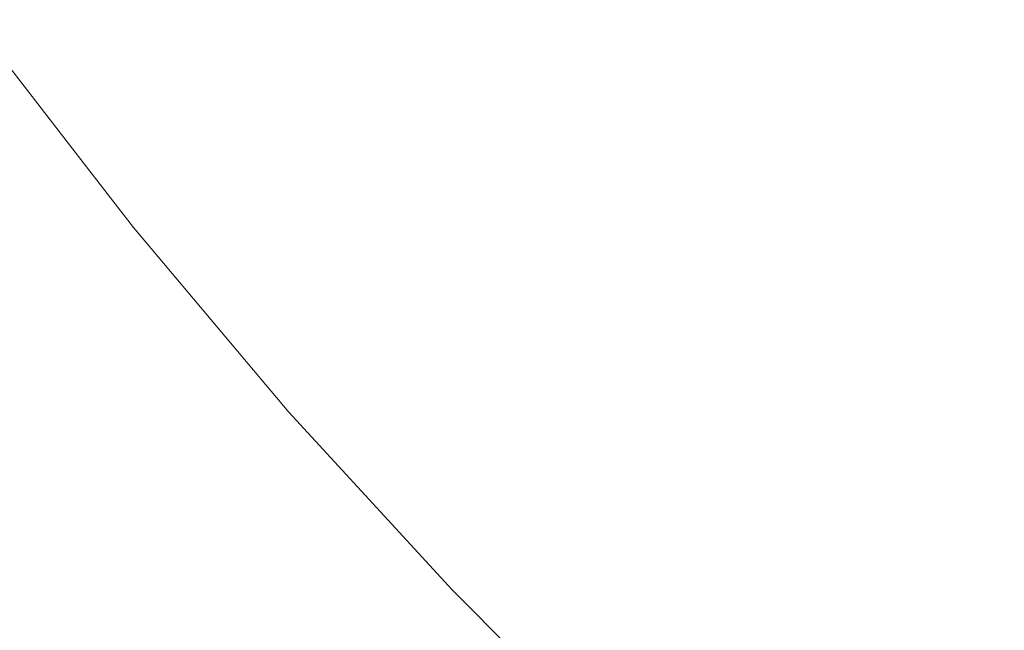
# Model space of a CAD drawing. Header units: centimetres. Extents: x -26.3 to 27.5, y 4.2 to 67.9.
# Tile 129 of 256: x -8.1461 to -8.1115, y 4.5604 to 4.5819. Entities that reach past the tile are written whole.
import ezdxf

# ---------------------------------------------------------------- set-up
doc = ezdxf.new("R2010")
doc.units = ezdxf.units.CM
doc.header["$LTSCALE"] = 2.54
doc.layers.add('Lucido design-1', color=7, linetype='Continuous')

# ---------------------------------------------------------------- blocks, each defined once
blk = doc.blocks.new('Gruppo-2-1')
at = {"color": 7, "linetype": 'Continuous', "lineweight": 9}
for points in [[(-25.986537, 5.900212, -1111.014164), (-25.986537, 4.300212, -1111.014164), (27.113463, 4.300212, -1111.014164), (27.113463, 5.900212, -1111.014164)], [(-25.986537, 5.900212, -1147.114164), (-25.986537, 4.300212, -1147.114164), (27.113463, 4.300212, -1147.114164), (27.113463, 5.900212, -1147.114164)]]:
    blk.add_3dface(points, dxfattribs=at)
for points, invisible_edges in [([(-8.134236, 4.580954, -1111.470236), (-8.139164, 4.58733, -1111.470236), (-8.137648, 4.588451, -1111.466573), (-8.132769, 4.582138, -1111.466573)], 15), ([(-8.134236, 4.580954, -1147.570236), (-8.139164, 4.58733, -1147.570236), (-8.137648, 4.588451, -1147.566573), (-8.132769, 4.582138, -1147.566573)], 15), ([(-8.122708, 4.580367, -1111.456076), (-8.127672, 4.586254, -1111.456076), (-8.12575, 4.587806, -1111.452761), (-8.120854, 4.581999, -1111.452761)], 15), ([(-8.122708, 4.580367, -1147.556076), (-8.127672, 4.586254, -1147.556076), (-8.12575, 4.587806, -1147.552761), (-8.120854, 4.581999, -1147.552761)], 15), ([(-8.111854, 4.580105, -1111.446444), (-8.116839, 4.585532, -1111.446444), (-8.114685, 4.587428, -1111.443453), (-8.109783, 4.582091, -1111.443453)], 15), ([(-8.111854, 4.580105, -1147.546444), (-8.116839, 4.585532, -1147.546444), (-8.114685, 4.587428, -1147.543453), (-8.109783, 4.582091, -1147.543453)], 15), ([(-8.135583, 4.579866, -1111.473971), (-8.140557, 4.5863, -1111.473971), (-8.139164, 4.58733, -1111.470236), (-8.134236, 4.580954, -1111.470236)], 15), ([(-8.135583, 4.579866, -1147.573971), (-8.140557, 4.5863, -1147.573971), (-8.139164, 4.58733, -1147.570236), (-8.134236, 4.580954, -1147.570236)], 15), ([(-8.136809, 4.578876, -1111.47777), (-8.141823, 4.585363, -1111.47777), (-8.140557, 4.5863, -1111.473971), (-8.135583, 4.579866, -1111.473971)], 15), ([(-8.136809, 4.578876, -1147.57777), (-8.141823, 4.585363, -1147.57777), (-8.140557, 4.5863, -1147.573971), (-8.135583, 4.579866, -1147.573971)], 15), ([(-8.124457, 4.578828, -1111.459487), (-8.129484, 4.58479, -1111.459487), (-8.127672, 4.586254, -1111.456076), (-8.122708, 4.580367, -1111.456076)], 15), ([(-8.124457, 4.578828, -1147.559487), (-8.129484, 4.58479, -1147.559487), (-8.127672, 4.586254, -1147.556076), (-8.122708, 4.580367, -1147.556076)], 15), ([(-8.137911, 4.577986, -1111.481627), (-8.142962, 4.584521, -1111.481627), (-8.141823, 4.585363, -1111.47777), (-8.136809, 4.578876, -1111.47777)], 15), ([(-8.137911, 4.577986, -1147.581627), (-8.142962, 4.584521, -1147.581627), (-8.141823, 4.585363, -1147.57777), (-8.136809, 4.578876, -1147.57777)], 15), ([(-8.113833, 4.578209, -1111.449548), (-8.118896, 4.583722, -1111.449548), (-8.116839, 4.585532, -1111.446444), (-8.111854, 4.580105, -1111.446444)], 15), ([(-8.113833, 4.578209, -1147.549548), (-8.118896, 4.583722, -1147.549548), (-8.116839, 4.585532, -1147.546444), (-8.111854, 4.580105, -1147.546444)], 15), ([(-8.126097, 4.577384, -1111.462988), (-8.131184, 4.583418, -1111.462988), (-8.129484, 4.58479, -1111.459487), (-8.124457, 4.578828, -1111.459487)], 15), ([(-8.126097, 4.577384, -1147.562988), (-8.131184, 4.583418, -1147.562988), (-8.129484, 4.58479, -1147.559487), (-8.124457, 4.578828, -1147.559487)], 15), ([(-8.138888, 4.577197, -1111.485536), (-8.143972, 4.583774, -1111.485536), (-8.142962, 4.584521, -1111.481627), (-8.137911, 4.577986, -1111.481627)], 15), ([(-8.138888, 4.577197, -1147.585536), (-8.143972, 4.583774, -1147.585536), (-8.142962, 4.584521, -1147.581627), (-8.137911, 4.577986, -1147.581627)], 15), ([(-8.139739, 4.57651, -1111.489489), (-8.144851, 4.583124, -1111.489489), (-8.143972, 4.583774, -1111.485536), (-8.138888, 4.577197, -1111.485536)], 15), ([(-8.139739, 4.57651, -1147.589489), (-8.144851, 4.583124, -1147.589489), (-8.143972, 4.583774, -1147.585536), (-8.138888, 4.577197, -1147.585536)], 15), ([(-8.115716, 4.576405, -1111.452761), (-8.120854, 4.581999, -1111.452761), (-8.118896, 4.583722, -1111.449548), (-8.113833, 4.578209, -1111.449548)], 15), ([(-8.115716, 4.576405, -1147.552761), (-8.120854, 4.581999, -1147.552761), (-8.118896, 4.583722, -1147.549548), (-8.113833, 4.578209, -1147.549548)], 15), ([(-8.127626, 4.576039, -1111.466573), (-8.132769, 4.582138, -1111.466573), (-8.131184, 4.583418, -1111.462988), (-8.126097, 4.577384, -1111.462988)], 15), ([(-8.127626, 4.576039, -1147.566573), (-8.132769, 4.582138, -1147.566573), (-8.131184, 4.583418, -1147.562988), (-8.126097, 4.577384, -1147.562988)], 15), ([(-8.140462, 4.575926, -1111.493481), (-8.145598, 4.582571, -1111.493481), (-8.144851, 4.583124, -1111.489489), (-8.139739, 4.57651, -1111.489489)], 15), ([(-8.140462, 4.575926, -1147.593481), (-8.145598, 4.582571, -1147.593481), (-8.144851, 4.583124, -1147.589489), (-8.139739, 4.57651, -1147.589489)], 15), ([(-8.141057, 4.575446, -1111.497503), (-8.146213, 4.582116, -1111.497503), (-8.145598, 4.582571, -1111.493481), (-8.140462, 4.575926, -1111.493481)], 15), ([(-8.141057, 4.575446, -1147.597503), (-8.146213, 4.582116, -1147.597503), (-8.145598, 4.582571, -1147.593481), (-8.140462, 4.575926, -1147.593481)], 15), ([(-8.141523, 4.57507, -1111.50155), (-8.146695, 4.58176, -1111.50155), (-8.146213, 4.582116, -1111.497503), (-8.141057, 4.575446, -1111.497503)], 15), ([(-8.141523, 4.57507, -1147.60155), (-8.146695, 4.58176, -1147.60155), (-8.146213, 4.582116, -1147.597503), (-8.141057, 4.575446, -1147.597503)], 15), ([(-8.129041, 4.574793, -1111.470236), (-8.134236, 4.580954, -1111.470236), (-8.132769, 4.582138, -1111.466573), (-8.127626, 4.576039, -1111.466573)], 15), ([(-8.129041, 4.574793, -1147.570236), (-8.134236, 4.580954, -1147.570236), (-8.132769, 4.582138, -1147.566573), (-8.127626, 4.576039, -1147.566573)], 15), ([(-8.117499, 4.574695, -1111.456076), (-8.122708, 4.580367, -1111.456076), (-8.120854, 4.581999, -1111.452761), (-8.115716, 4.576405, -1111.452761)], 15), ([(-8.117499, 4.574695, -1147.556076), (-8.122708, 4.580367, -1147.556076), (-8.120854, 4.581999, -1147.552761), (-8.115716, 4.576405, -1147.552761)], 15), ([(-8.106644, 4.574895, -1111.446444), (-8.111854, 4.580105, -1111.446444), (-8.109783, 4.582091, -1111.443453), (-8.104659, 4.576966, -1111.443453)], 15), ([(-8.106644, 4.574895, -1147.546444), (-8.111854, 4.580105, -1147.546444), (-8.109783, 4.582091, -1147.543453), (-8.104659, 4.576966, -1147.543453)], 15), ([(-8.14186, 4.574798, -1111.505614), (-8.147042, 4.581503, -1111.505614), (-8.146695, 4.58176, -1111.50155), (-8.141523, 4.57507, -1111.50155)], 15), ([(-8.14186, 4.574798, -1147.605614), (-8.147042, 4.581503, -1147.605614), (-8.146695, 4.58176, -1147.60155), (-8.141523, 4.57507, -1147.60155)], 15), ([(-8.142283, 4.574456, -1111.720125), (-8.14748, 4.58118, -1111.720125), (-8.147352, 4.581274, -1111.716136), (-8.14216, 4.574556, -1111.716136)], 15), ([(-8.142283, 4.574456, -1147.820125), (-8.14748, 4.58118, -1147.820125), (-8.147352, 4.581274, -1147.816136), (-8.14216, 4.574556, -1147.816136)], 15), ([(-8.14216, 4.574556, -1111.716136), (-8.147352, 4.581274, -1111.716136), (-8.147337, 4.581285, -1111.714164), (-8.14388, 4.576813, -1111.714164)], 11), ([(-8.14216, 4.574556, -1147.816136), (-8.147352, 4.581274, -1147.816136), (-8.147337, 4.581285, -1147.814164), (-8.14388, 4.576813, -1147.814164)], 11), ([(-8.14388, 4.576813, -1111.514164), (-8.147337, 4.581285, -1111.514164), (-8.147336, 4.581286, -1111.513619), (-8.142143, 4.574569, -1111.513619)], 14), ([(-8.14388, 4.576813, -1147.614164), (-8.147337, 4.581285, -1147.614164), (-8.147336, 4.581286, -1147.613619), (-8.142143, 4.574569, -1147.613619)], 14), ([(-8.147337, 4.581285, -1111.514164), (-8.14388, 4.576813, -1111.514164), (-8.14388, 4.576813, -1111.714164), (-8.147337, 4.581285, -1111.714164)], 10), ([(-8.147337, 4.581285, -1147.614164), (-8.14388, 4.576813, -1147.614164), (-8.14388, 4.576813, -1147.814164), (-8.147337, 4.581285, -1147.814164)], 10), ([(-8.142143, 4.574569, -1111.513619), (-8.147336, 4.581286, -1111.513619), (-8.147256, 4.581345, -1111.509689), (-8.142067, 4.574631, -1111.509689)], 15), ([(-8.142143, 4.574569, -1147.613619), (-8.147336, 4.581286, -1147.613619), (-8.147256, 4.581345, -1147.609689), (-8.142067, 4.574631, -1147.609689)], 15), ([(-8.142067, 4.574631, -1111.509689), (-8.147256, 4.581345, -1111.509689), (-8.147042, 4.581503, -1111.505614), (-8.14186, 4.574798, -1111.505614)], 15), ([(-8.142067, 4.574631, -1147.609689), (-8.147256, 4.581345, -1147.609689), (-8.147042, 4.581503, -1147.605614), (-8.14186, 4.574798, -1147.605614)], 15), ([(-8.142902, 4.573956, -1111.728083), (-8.148119, 4.580707, -1111.728083), (-8.147735, 4.580991, -1111.724109), (-8.14253, 4.574257, -1111.724109)], 15), ([(-8.142902, 4.573956, -1147.828083), (-8.148119, 4.580707, -1147.828083), (-8.147735, 4.580991, -1147.824109), (-8.14253, 4.574257, -1147.824109)], 15), ([(-8.14253, 4.574257, -1111.724109), (-8.147735, 4.580991, -1111.724109), (-8.14748, 4.58118, -1111.720125), (-8.142283, 4.574456, -1111.720125)], 15), ([(-8.14253, 4.574257, -1147.824109), (-8.147735, 4.580991, -1147.824109), (-8.14748, 4.58118, -1147.820125), (-8.142283, 4.574456, -1147.820125)], 15), ([(-8.130341, 4.573649, -1111.473971), (-8.135583, 4.579866, -1111.473971), (-8.134236, 4.580954, -1111.470236), (-8.129041, 4.574793, -1111.470236)], 15), ([(-8.130341, 4.573649, -1147.573971), (-8.135583, 4.579866, -1147.573971), (-8.134236, 4.580954, -1147.570236), (-8.129041, 4.574793, -1147.570236)], 15), ([(-8.143398, 4.573556, -1111.73204), (-8.148632, 4.580328, -1111.73204), (-8.148119, 4.580707, -1111.728083), (-8.142902, 4.573956, -1111.728083)], 15), ([(-8.143398, 4.573556, -1147.83204), (-8.148632, 4.580328, -1147.83204), (-8.148119, 4.580707, -1147.828083), (-8.142902, 4.573956, -1147.828083)], 15), ([(-8.144018, 4.573056, -1111.735974), (-8.149272, 4.579854, -1111.735974), (-8.148632, 4.580328, -1111.73204), (-8.143398, 4.573556, -1111.73204)], 15), ([(-8.144018, 4.573056, -1147.835974), (-8.149272, 4.579854, -1147.835974), (-8.148632, 4.580328, -1147.83204), (-8.143398, 4.573556, -1147.83204)], 15), ([(-8.119181, 4.573083, -1111.459487), (-8.124457, 4.578828, -1111.459487), (-8.122708, 4.580367, -1111.456076), (-8.117499, 4.574695, -1111.456076)], 15), ([(-8.119181, 4.573083, -1147.559487), (-8.124457, 4.578828, -1147.559487), (-8.122708, 4.580367, -1147.556076), (-8.117499, 4.574695, -1147.556076)], 15), ([(-8.144761, 4.572456, -1111.739877), (-8.15004, 4.579286, -1111.739877), (-8.149272, 4.579854, -1111.735974), (-8.144018, 4.573056, -1111.735974)], 15), ([(-8.144761, 4.572456, -1147.839877), (-8.15004, 4.579286, -1147.839877), (-8.149272, 4.579854, -1147.835974), (-8.144018, 4.573056, -1147.835974)], 15), ([(-8.131524, 4.572608, -1111.47777), (-8.136809, 4.578876, -1111.47777), (-8.135583, 4.579866, -1111.473971), (-8.130341, 4.573649, -1111.473971)], 15), ([(-8.131524, 4.572608, -1147.57777), (-8.136809, 4.578876, -1147.57777), (-8.135583, 4.579866, -1147.573971), (-8.130341, 4.573649, -1147.573971)], 15), ([(-8.10854, 4.572916, -1111.449548), (-8.113833, 4.578209, -1111.449548), (-8.111854, 4.580105, -1111.446444), (-8.106644, 4.574895, -1111.446444)], 15), ([(-8.10854, 4.572916, -1147.549548), (-8.113833, 4.578209, -1147.549548), (-8.111854, 4.580105, -1147.546444), (-8.106644, 4.574895, -1147.546444)], 15), ([(-8.145626, 4.571757, -1111.743744), (-8.150935, 4.578624, -1111.743744), (-8.15004, 4.579286, -1111.739877), (-8.144761, 4.572456, -1111.739877)], 15), ([(-8.145626, 4.571757, -1147.843744), (-8.150935, 4.578624, -1147.843744), (-8.15004, 4.579286, -1147.839877), (-8.144761, 4.572456, -1147.839877)], 15), ([(-8.132587, 4.571672, -1111.481627), (-8.137911, 4.577986, -1111.481627), (-8.136809, 4.578876, -1111.47777), (-8.131524, 4.572608, -1111.47777)], 15), ([(-8.132587, 4.571672, -1147.581627), (-8.137911, 4.577986, -1147.581627), (-8.136809, 4.578876, -1147.57777), (-8.131524, 4.572608, -1147.57777)], 15), ([(-8.120758, 4.571572, -1111.462988), (-8.126097, 4.577384, -1111.462988), (-8.124457, 4.578828, -1111.459487), (-8.119181, 4.573083, -1111.459487)], 15), ([(-8.120758, 4.571572, -1147.562988), (-8.126097, 4.577384, -1147.562988), (-8.124457, 4.578828, -1147.559487), (-8.119181, 4.573083, -1147.559487)], 15), ([(-8.146613, 4.57096, -1111.747567), (-8.151955, 4.57787, -1111.747567), (-8.150935, 4.578624, -1111.743744), (-8.145626, 4.571757, -1111.743744)], 15), ([(-8.146613, 4.57096, -1147.847567), (-8.151955, 4.57787, -1147.847567), (-8.150935, 4.578624, -1147.843744), (-8.145626, 4.571757, -1147.843744)], 15), ([(-8.110345, 4.571034, -1111.452761), (-8.115716, 4.576405, -1111.452761), (-8.113833, 4.578209, -1111.449548), (-8.10854, 4.572916, -1111.449548)], 15), ([(-8.110345, 4.571034, -1147.552761), (-8.115716, 4.576405, -1147.552761), (-8.113833, 4.578209, -1147.549548), (-8.10854, 4.572916, -1147.549548)], 15), ([(-8.13353, 4.570842, -1111.485536), (-8.138888, 4.577197, -1111.485536), (-8.137911, 4.577986, -1111.481627), (-8.132587, 4.571672, -1111.481627)], 15), ([(-8.13353, 4.570842, -1147.585536), (-8.138888, 4.577197, -1147.585536), (-8.137911, 4.577986, -1147.581627), (-8.132587, 4.571672, -1147.581627)], 15), ([(-8.122229, 4.570162, -1111.466573), (-8.127626, 4.576039, -1111.466573), (-8.126097, 4.577384, -1111.462988), (-8.120758, 4.571572, -1111.462988)], 15), ([(-8.122229, 4.570162, -1147.566573), (-8.127626, 4.576039, -1147.566573), (-8.126097, 4.577384, -1147.562988), (-8.120758, 4.571572, -1147.562988)], 15), ([(-8.134351, 4.57012, -1111.489489), (-8.139739, 4.57651, -1111.489489), (-8.138888, 4.577197, -1111.485536), (-8.13353, 4.570842, -1111.485536)], 15), ([(-8.134351, 4.57012, -1147.589489), (-8.139739, 4.57651, -1147.589489), (-8.138888, 4.577197, -1147.585536), (-8.13353, 4.570842, -1147.585536)], 15), ([(-8.14388, 4.576813, -1111.714164), (-8.142145, 4.574568, -1111.714164), (-8.14216, 4.574556, -1111.716136)], 10), ([(-8.142145, 4.574568, -1111.714164), (-8.14388, 4.576813, -1111.714164), (-8.14388, 4.576813, -1111.514164), (-8.142145, 4.574568, -1111.514164)], 10), ([(-8.142143, 4.574569, -1111.513619), (-8.142145, 4.574568, -1111.514164), (-8.14388, 4.576813, -1111.514164)], 9), ([(-8.14388, 4.576813, -1147.814164), (-8.142145, 4.574568, -1147.814164), (-8.14216, 4.574556, -1147.816136)], 10), ([(-8.142145, 4.574568, -1147.814164), (-8.14388, 4.576813, -1147.814164), (-8.14388, 4.576813, -1147.614164), (-8.142145, 4.574568, -1147.614164)], 10), ([(-8.142143, 4.574569, -1147.613619), (-8.142145, 4.574568, -1147.614164), (-8.14388, 4.576813, -1147.614164)], 9), ([(-8.135049, 4.569506, -1111.493481), (-8.140462, 4.575926, -1111.493481), (-8.139739, 4.57651, -1111.489489), (-8.134351, 4.57012, -1111.489489)], 15), ([(-8.135049, 4.569506, -1147.593481), (-8.140462, 4.575926, -1147.593481), (-8.139739, 4.57651, -1147.589489), (-8.134351, 4.57012, -1147.589489)], 15), ([(-8.112054, 4.56925, -1111.456076), (-8.117499, 4.574695, -1111.456076), (-8.115716, 4.576405, -1111.452761), (-8.110345, 4.571034, -1111.452761)], 15), ([(-8.112054, 4.56925, -1147.556076), (-8.117499, 4.574695, -1147.556076), (-8.115716, 4.576405, -1147.552761), (-8.110345, 4.571034, -1147.552761)], 15), ([(-8.12359, 4.568858, -1111.470236), (-8.129041, 4.574793, -1111.470236), (-8.127626, 4.576039, -1111.466573), (-8.122229, 4.570162, -1111.466573)], 15), ([(-8.12359, 4.568858, -1147.570236), (-8.129041, 4.574793, -1147.570236), (-8.127626, 4.576039, -1147.566573), (-8.122229, 4.570162, -1147.566573)], 15), ([(-8.135623, 4.569, -1111.497503), (-8.141057, 4.575446, -1111.497503), (-8.140462, 4.575926, -1111.493481), (-8.135049, 4.569506, -1111.493481)], 15), ([(-8.135623, 4.569, -1147.597503), (-8.141057, 4.575446, -1147.597503), (-8.140462, 4.575926, -1147.593481), (-8.135049, 4.569506, -1147.593481)], 15), ([(-8.136072, 4.568605, -1111.50155), (-8.141523, 4.57507, -1111.50155), (-8.141057, 4.575446, -1111.497503), (-8.135623, 4.569, -1111.497503)], 15), ([(-8.136072, 4.568605, -1147.60155), (-8.141523, 4.57507, -1147.60155), (-8.141057, 4.575446, -1147.597503), (-8.135623, 4.569, -1147.597503)], 15), ([(-8.136397, 4.568319, -1111.505614), (-8.14186, 4.574798, -1111.505614), (-8.141523, 4.57507, -1111.50155), (-8.136072, 4.568605, -1111.50155)], 15), ([(-8.136397, 4.568319, -1147.605614), (-8.14186, 4.574798, -1147.605614), (-8.141523, 4.57507, -1147.60155), (-8.136072, 4.568605, -1147.60155)], 15), ([(-8.136671, 4.568078, -1111.513619), (-8.142143, 4.574569, -1111.513619), (-8.142067, 4.574631, -1111.509689), (-8.136597, 4.568143, -1111.509689)], 15), ([(-8.136671, 4.568078, -1147.613619), (-8.142143, 4.574569, -1147.613619), (-8.142067, 4.574631, -1147.609689), (-8.136597, 4.568143, -1147.609689)], 15), ([(-8.136597, 4.568143, -1111.509689), (-8.142067, 4.574631, -1111.509689), (-8.14186, 4.574798, -1111.505614), (-8.136397, 4.568319, -1111.505614)], 15), ([(-8.136597, 4.568143, -1147.609689), (-8.142067, 4.574631, -1147.609689), (-8.14186, 4.574798, -1147.605614), (-8.136397, 4.568319, -1147.605614)], 15), ([(-8.12484, 4.567659, -1111.473971), (-8.130341, 4.573649, -1111.473971), (-8.129041, 4.574793, -1111.470236), (-8.12359, 4.568858, -1111.470236)], 15), ([(-8.12484, 4.567659, -1147.573971), (-8.130341, 4.573649, -1147.573971), (-8.129041, 4.574793, -1147.570236), (-8.12359, 4.568858, -1147.570236)], 15), ([(-8.113666, 4.567568, -1111.459487), (-8.119181, 4.573083, -1111.459487), (-8.117499, 4.574695, -1111.456076), (-8.112054, 4.56925, -1111.456076)], 15), ([(-8.113666, 4.567568, -1147.559487), (-8.119181, 4.573083, -1147.559487), (-8.117499, 4.574695, -1147.556076), (-8.112054, 4.56925, -1147.556076)], 15), ([(-8.137044, 4.56775, -1111.724109), (-8.14253, 4.574257, -1111.724109), (-8.142283, 4.574456, -1111.720125), (-8.136805, 4.56796, -1111.720125)], 15), ([(-8.137044, 4.56775, -1147.824109), (-8.14253, 4.574257, -1147.824109), (-8.142283, 4.574456, -1147.820125), (-8.136805, 4.56796, -1147.820125)], 15), ([(-8.136805, 4.56796, -1111.720125), (-8.142283, 4.574456, -1111.720125), (-8.14216, 4.574556, -1111.716136), (-8.136686, 4.568064, -1111.716136)], 15), ([(-8.136805, 4.56796, -1147.820125), (-8.142283, 4.574456, -1147.820125), (-8.14216, 4.574556, -1147.816136), (-8.136686, 4.568064, -1147.816136)], 15), ([(-8.136686, 4.568064, -1111.716136), (-8.14216, 4.574556, -1111.716136), (-8.142145, 4.574568, -1111.714164), (-8.138729, 4.570517, -1111.714164)], 11), ([(-8.136686, 4.568064, -1147.816136), (-8.14216, 4.574556, -1147.816136), (-8.142145, 4.574568, -1147.814164), (-8.138729, 4.570517, -1147.814164)], 11), ([(-8.138729, 4.570517, -1111.514164), (-8.142145, 4.574568, -1111.514164), (-8.142143, 4.574569, -1111.513619), (-8.136671, 4.568078, -1111.513619)], 14), ([(-8.138729, 4.570517, -1147.614164), (-8.142145, 4.574568, -1147.614164), (-8.142143, 4.574569, -1147.613619), (-8.136671, 4.568078, -1147.613619)], 14), ([(-8.142145, 4.574568, -1111.514164), (-8.138729, 4.570517, -1111.514164), (-8.138729, 4.570517, -1111.714164), (-8.142145, 4.574568, -1111.714164)], 10), ([(-8.142145, 4.574568, -1147.614164), (-8.138729, 4.570517, -1147.614164), (-8.138729, 4.570517, -1147.814164), (-8.142145, 4.574568, -1147.814164)], 10), ([(-8.137881, 4.567013, -1111.73204), (-8.143398, 4.573556, -1111.73204), (-8.142902, 4.573956, -1111.728083), (-8.137403, 4.567434, -1111.728083)], 15), ([(-8.137881, 4.567013, -1147.83204), (-8.143398, 4.573556, -1147.83204), (-8.142902, 4.573956, -1147.828083), (-8.137403, 4.567434, -1147.828083)], 15), ([(-8.137403, 4.567434, -1111.728083), (-8.142902, 4.573956, -1111.728083), (-8.14253, 4.574257, -1111.724109), (-8.137044, 4.56775, -1111.724109)], 15), ([(-8.137403, 4.567434, -1147.828083), (-8.142902, 4.573956, -1147.828083), (-8.14253, 4.574257, -1147.824109), (-8.137044, 4.56775, -1147.824109)], 15), ([(-8.125978, 4.566569, -1111.47777), (-8.131524, 4.572608, -1111.47777), (-8.130341, 4.573649, -1111.473971), (-8.12484, 4.567659, -1111.473971)], 15), ([(-8.125978, 4.566569, -1147.57777), (-8.131524, 4.572608, -1147.57777), (-8.130341, 4.573649, -1147.573971), (-8.12484, 4.567659, -1147.573971)], 15), ([(-8.138479, 4.566487, -1111.735974), (-8.144018, 4.573056, -1111.735974), (-8.143398, 4.573556, -1111.73204), (-8.137881, 4.567013, -1111.73204)], 15), ([(-8.138479, 4.566487, -1147.835974), (-8.144018, 4.573056, -1147.835974), (-8.143398, 4.573556, -1147.83204), (-8.137881, 4.567013, -1147.83204)], 15), ([(-8.139196, 4.565856, -1111.739877), (-8.144761, 4.572456, -1111.739877), (-8.144018, 4.573056, -1111.735974), (-8.138479, 4.566487, -1111.735974)], 15), ([(-8.139196, 4.565856, -1147.839877), (-8.144761, 4.572456, -1147.839877), (-8.144018, 4.573056, -1147.835974), (-8.138479, 4.566487, -1147.835974)], 15), ([(-8.115178, 4.565991, -1111.462988), (-8.120758, 4.571572, -1111.462988), (-8.119181, 4.573083, -1111.459487), (-8.113666, 4.567568, -1111.459487)], 15), ([(-8.115178, 4.565991, -1147.562988), (-8.120758, 4.571572, -1147.562988), (-8.119181, 4.573083, -1147.559487), (-8.113666, 4.567568, -1147.559487)], 15), ([(-8.127, 4.565589, -1111.481627), (-8.132587, 4.571672, -1111.481627), (-8.131524, 4.572608, -1111.47777), (-8.125978, 4.566569, -1111.47777)], 15), ([(-8.127, 4.565589, -1147.581627), (-8.132587, 4.571672, -1147.581627), (-8.131524, 4.572608, -1147.57777), (-8.125978, 4.566569, -1147.57777)], 15), ([(-8.140031, 4.565121, -1111.743744), (-8.145626, 4.571757, -1111.743744), (-8.144761, 4.572456, -1111.739877), (-8.139196, 4.565856, -1111.739877)], 15), ([(-8.140031, 4.565121, -1147.843744), (-8.145626, 4.571757, -1147.843744), (-8.144761, 4.572456, -1147.839877), (-8.139196, 4.565856, -1147.839877)], 15), ([(-8.140984, 4.564282, -1111.747567), (-8.146613, 4.57096, -1111.747567), (-8.145626, 4.571757, -1111.743744), (-8.140031, 4.565121, -1111.743744)], 15), ([(-8.140984, 4.564282, -1147.847567), (-8.146613, 4.57096, -1147.847567), (-8.145626, 4.571757, -1147.843744), (-8.140031, 4.565121, -1147.843744)], 15), ([(-8.127907, 4.56472, -1111.485536), (-8.13353, 4.570842, -1111.485536), (-8.132587, 4.571672, -1111.481627), (-8.127, 4.565589, -1111.481627)], 15), ([(-8.127907, 4.56472, -1147.585536), (-8.13353, 4.570842, -1147.585536), (-8.132587, 4.571672, -1147.581627), (-8.127, 4.565589, -1147.581627)], 15), ([(-8.116587, 4.564521, -1111.466573), (-8.122229, 4.570162, -1111.466573), (-8.120758, 4.571572, -1111.462988), (-8.115178, 4.565991, -1111.462988)], 15), ([(-8.116587, 4.564521, -1147.566573), (-8.122229, 4.570162, -1147.566573), (-8.120758, 4.571572, -1147.562988), (-8.115178, 4.565991, -1147.562988)], 15), ([(-8.142052, 4.563342, -1111.751341), (-8.147721, 4.570065, -1111.751341), (-8.146613, 4.57096, -1111.747567), (-8.140984, 4.564282, -1111.747567)], 15), ([(-8.142052, 4.563342, -1147.851341), (-8.147721, 4.570065, -1147.851341), (-8.146613, 4.57096, -1147.847567), (-8.140984, 4.564282, -1147.847567)], 15), ([(-8.128696, 4.563964, -1111.489489), (-8.134351, 4.57012, -1111.489489), (-8.13353, 4.570842, -1111.485536), (-8.127907, 4.56472, -1111.485536)], 15), ([(-8.128696, 4.563964, -1147.589489), (-8.134351, 4.57012, -1147.589489), (-8.13353, 4.570842, -1147.585536), (-8.127907, 4.56472, -1147.585536)], 15), ([(-8.106383, 4.564041, -1111.456076), (-8.112054, 4.56925, -1111.456076), (-8.110345, 4.571034, -1111.452761), (-8.104751, 4.565896, -1111.452761)], 15), ([(-8.106383, 4.564041, -1147.556076), (-8.112054, 4.56925, -1147.556076), (-8.110345, 4.571034, -1147.552761), (-8.104751, 4.565896, -1147.552761)], 15), ([(-8.138729, 4.570517, -1111.714164), (-8.136672, 4.568077, -1111.714164), (-8.136686, 4.568064, -1111.716136)], 10), ([(-8.136672, 4.568077, -1111.714164), (-8.138729, 4.570517, -1111.714164), (-8.138729, 4.570517, -1111.514164), (-8.136672, 4.568077, -1111.514164)], 10), ([(-8.136671, 4.568078, -1111.513619), (-8.136672, 4.568077, -1111.514164), (-8.138729, 4.570517, -1111.514164)], 9), ([(-8.138729, 4.570517, -1147.814164), (-8.136672, 4.568077, -1147.814164), (-8.136686, 4.568064, -1147.816136)], 10), ([(-8.136672, 4.568077, -1147.814164), (-8.138729, 4.570517, -1147.814164), (-8.138729, 4.570517, -1147.614164), (-8.136672, 4.568077, -1147.614164)], 10), ([(-8.136671, 4.568078, -1147.613619), (-8.136672, 4.568077, -1147.614164), (-8.138729, 4.570517, -1147.614164)], 9), ([(-8.129367, 4.56332, -1111.493481), (-8.135049, 4.569506, -1111.493481), (-8.134351, 4.57012, -1111.489489), (-8.128696, 4.563964, -1111.489489)], 15), ([(-8.129367, 4.56332, -1147.593481), (-8.135049, 4.569506, -1147.593481), (-8.134351, 4.57012, -1147.589489), (-8.128696, 4.563964, -1147.589489)], 15), ([(-8.117892, 4.563159, -1111.470236), (-8.12359, 4.568858, -1111.470236), (-8.122229, 4.570162, -1111.466573), (-8.116587, 4.564521, -1111.466573)], 15), ([(-8.117892, 4.563159, -1147.570236), (-8.12359, 4.568858, -1147.570236), (-8.122229, 4.570162, -1147.566573), (-8.116587, 4.564521, -1147.566573)], 15), ([(-8.143236, 4.5623, -1111.755058), (-8.148948, 4.569075, -1111.755058), (-8.147721, 4.570065, -1111.751341), (-8.142052, 4.563342, -1111.751341)], 15), ([(-8.143236, 4.5623, -1147.855058), (-8.148948, 4.569075, -1147.855058), (-8.147721, 4.570065, -1147.851341), (-8.142052, 4.563342, -1147.851341)], 15), ([(-8.12992, 4.562791, -1111.497503), (-8.135623, 4.569, -1111.497503), (-8.135049, 4.569506, -1111.493481), (-8.129367, 4.56332, -1111.493481)], 15), ([(-8.12992, 4.562791, -1147.597503), (-8.135623, 4.569, -1147.597503), (-8.135049, 4.569506, -1147.593481), (-8.129367, 4.56332, -1147.593481)], 15), ([(-8.144532, 4.561159, -1111.758712), (-8.150291, 4.56799, -1111.758712), (-8.148948, 4.569075, -1111.755058), (-8.143236, 4.5623, -1111.755058)], 15), ([(-8.144532, 4.561159, -1147.858712), (-8.150291, 4.56799, -1147.858712), (-8.148948, 4.569075, -1147.855058), (-8.143236, 4.5623, -1147.855058)], 15), ([(-8.107922, 4.562292, -1111.459487), (-8.113666, 4.567568, -1111.459487), (-8.112054, 4.56925, -1111.456076), (-8.106383, 4.564041, -1111.456076)], 15), ([(-8.107922, 4.562292, -1147.559487), (-8.113666, 4.567568, -1147.559487), (-8.112054, 4.56925, -1147.556076), (-8.106383, 4.564041, -1147.556076)], 15), ([(-8.130352, 4.562377, -1111.50155), (-8.136072, 4.568605, -1111.50155), (-8.135623, 4.569, -1111.497503), (-8.12992, 4.562791, -1111.497503)], 15), ([(-8.130352, 4.562377, -1147.60155), (-8.136072, 4.568605, -1147.60155), (-8.135623, 4.569, -1147.597503), (-8.12992, 4.562791, -1147.597503)], 15), ([(-8.11909, 4.561909, -1111.473971), (-8.12484, 4.567659, -1111.473971), (-8.12359, 4.568858, -1111.470236), (-8.117892, 4.563159, -1111.470236)], 15), ([(-8.11909, 4.561909, -1147.573971), (-8.12484, 4.567659, -1147.573971), (-8.12359, 4.568858, -1147.570236), (-8.117892, 4.563159, -1147.570236)], 15), ([(-8.130664, 4.562078, -1111.505614), (-8.136397, 4.568319, -1111.505614), (-8.136072, 4.568605, -1111.50155), (-8.130352, 4.562377, -1111.50155)], 15), ([(-8.130664, 4.562078, -1147.605614), (-8.136397, 4.568319, -1147.605614), (-8.136072, 4.568605, -1147.60155), (-8.130352, 4.562377, -1147.60155)], 15), ([(-8.131057, 4.561701, -1111.720125), (-8.136805, 4.56796, -1111.720125), (-8.136686, 4.568064, -1111.716136), (-8.130943, 4.561811, -1111.716136)], 15), ([(-8.131057, 4.561701, -1147.820125), (-8.136805, 4.56796, -1147.820125), (-8.136686, 4.568064, -1147.816136), (-8.130943, 4.561811, -1147.816136)], 15), ([(-8.130943, 4.561811, -1111.716136), (-8.136686, 4.568064, -1111.716136), (-8.136672, 4.568077, -1111.714164), (-8.133323, 4.564431, -1111.714164)], 11), ([(-8.130943, 4.561811, -1147.816136), (-8.136686, 4.568064, -1147.816136), (-8.136672, 4.568077, -1147.814164), (-8.133323, 4.564431, -1147.814164)], 11), ([(-8.133323, 4.564431, -1111.514164), (-8.136672, 4.568077, -1111.514164), (-8.136671, 4.568078, -1111.513619), (-8.130928, 4.561825, -1111.513619)], 14), ([(-8.133323, 4.564431, -1147.614164), (-8.136672, 4.568077, -1147.614164), (-8.136671, 4.568078, -1147.613619), (-8.130928, 4.561825, -1147.613619)], 14), ([(-8.136672, 4.568077, -1111.514164), (-8.133323, 4.564431, -1111.514164), (-8.133323, 4.564431, -1111.714164), (-8.136672, 4.568077, -1111.714164)], 10), ([(-8.136672, 4.568077, -1147.614164), (-8.133323, 4.564431, -1147.614164), (-8.133323, 4.564431, -1147.814164), (-8.136672, 4.568077, -1147.814164)], 10), ([(-8.130928, 4.561825, -1111.513619), (-8.136671, 4.568078, -1111.513619), (-8.136597, 4.568143, -1111.509689), (-8.130856, 4.561894, -1111.509689)], 15), ([(-8.130928, 4.561825, -1147.613619), (-8.136671, 4.568078, -1147.613619), (-8.136597, 4.568143, -1147.609689), (-8.130856, 4.561894, -1147.609689)], 15), ([(-8.130856, 4.561894, -1111.509689), (-8.136597, 4.568143, -1111.509689), (-8.136397, 4.568319, -1111.505614), (-8.130664, 4.562078, -1111.505614)], 15), ([(-8.130856, 4.561894, -1147.609689), (-8.136597, 4.568143, -1147.609689), (-8.136397, 4.568319, -1147.605614), (-8.130664, 4.562078, -1147.605614)], 15), ([(-8.14594, 4.55992, -1111.762298), (-8.151751, 4.566812, -1111.762298), (-8.150291, 4.56799, -1111.758712), (-8.144532, 4.561159, -1111.758712)], 15), ([(-8.14594, 4.55992, -1147.862298), (-8.151751, 4.566812, -1147.862298), (-8.150291, 4.56799, -1147.858712), (-8.144532, 4.561159, -1147.858712)], 15), ([(-8.131631, 4.561151, -1111.728083), (-8.137403, 4.567434, -1111.728083), (-8.137044, 4.56775, -1111.724109), (-8.131287, 4.561481, -1111.724109)], 15), ([(-8.131631, 4.561151, -1147.828083), (-8.137403, 4.567434, -1147.828083), (-8.137044, 4.56775, -1147.824109), (-8.131287, 4.561481, -1147.824109)], 15), ([(-8.131287, 4.561481, -1111.724109), (-8.137044, 4.56775, -1111.724109), (-8.136805, 4.56796, -1111.720125), (-8.131057, 4.561701, -1111.720125)], 15), ([(-8.131287, 4.561481, -1147.824109), (-8.137044, 4.56775, -1147.824109), (-8.136805, 4.56796, -1147.820125), (-8.131057, 4.561701, -1147.820125)], 15), ([(-8.132092, 4.56071, -1111.73204), (-8.137881, 4.567013, -1111.73204), (-8.137403, 4.567434, -1111.728083), (-8.131631, 4.561151, -1111.728083)], 15), ([(-8.132092, 4.56071, -1147.83204), (-8.137881, 4.567013, -1147.83204), (-8.137403, 4.567434, -1147.828083), (-8.131631, 4.561151, -1147.828083)], 15), ([(-8.12018, 4.560772, -1111.47777), (-8.125978, 4.566569, -1111.47777), (-8.12484, 4.567659, -1111.473971), (-8.11909, 4.561909, -1111.473971)], 15), ([(-8.12018, 4.560772, -1147.57777), (-8.125978, 4.566569, -1147.57777), (-8.12484, 4.567659, -1147.573971), (-8.11909, 4.561909, -1147.573971)], 15), ([(-8.109365, 4.560652, -1111.462988), (-8.115178, 4.565991, -1111.462988), (-8.113666, 4.567568, -1111.459487), (-8.107922, 4.562292, -1111.459487)], 15), ([(-8.109365, 4.560652, -1147.562988), (-8.115178, 4.565991, -1147.562988), (-8.113666, 4.567568, -1147.559487), (-8.107922, 4.562292, -1147.559487)], 15), ([(-8.132667, 4.560158, -1111.735974), (-8.138479, 4.566487, -1111.735974), (-8.137881, 4.567013, -1111.73204), (-8.132092, 4.56071, -1111.73204)], 15), ([(-8.132667, 4.560158, -1147.835974), (-8.138479, 4.566487, -1147.835974), (-8.137881, 4.567013, -1147.83204), (-8.132092, 4.56071, -1147.83204)], 15), ([(-8.147457, 4.558585, -1111.765808), (-8.153323, 4.565542, -1111.765808), (-8.151751, 4.566812, -1111.762298), (-8.14594, 4.55992, -1111.762298)], 15), ([(-8.147457, 4.558585, -1147.865808), (-8.153323, 4.565542, -1147.865808), (-8.151751, 4.566812, -1147.862298), (-8.14594, 4.55992, -1147.862298)], 15), ([(-8.133356, 4.559498, -1111.739877), (-8.139196, 4.565856, -1111.739877), (-8.138479, 4.566487, -1111.735974), (-8.132667, 4.560158, -1111.735974)], 15), ([(-8.133356, 4.559498, -1147.839877), (-8.139196, 4.565856, -1147.839877), (-8.138479, 4.566487, -1147.835974), (-8.132667, 4.560158, -1147.835974)], 15), ([(-8.12116, 4.559749, -1111.481627), (-8.127, 4.565589, -1111.481627), (-8.125978, 4.566569, -1111.47777), (-8.12018, 4.560772, -1111.47777)], 15), ([(-8.12116, 4.559749, -1147.581627), (-8.127, 4.565589, -1147.581627), (-8.125978, 4.566569, -1147.57777), (-8.12018, 4.560772, -1147.57777)], 15), ([(-8.110711, 4.559124, -1111.466573), (-8.116587, 4.564521, -1111.466573), (-8.115178, 4.565991, -1111.462988), (-8.109365, 4.560652, -1111.462988)], 15), ([(-8.110711, 4.559124, -1147.566573), (-8.116587, 4.564521, -1147.566573), (-8.115178, 4.565991, -1147.562988), (-8.109365, 4.560652, -1147.562988)], 15), ([(-8.134159, 4.558728, -1111.743744), (-8.140031, 4.565121, -1111.743744), (-8.139196, 4.565856, -1111.739877), (-8.133356, 4.559498, -1111.739877)], 15), ([(-8.134159, 4.558728, -1147.843744), (-8.140031, 4.565121, -1147.843744), (-8.139196, 4.565856, -1147.839877), (-8.133356, 4.559498, -1147.839877)], 15), ([(-8.122029, 4.558843, -1111.485536), (-8.127907, 4.56472, -1111.485536), (-8.127, 4.565589, -1111.481627), (-8.12116, 4.559749, -1111.481627)], 15), ([(-8.122029, 4.558843, -1147.585536), (-8.127907, 4.56472, -1147.585536), (-8.127, 4.565589, -1147.581627), (-8.12116, 4.559749, -1147.581627)], 15), ([(-8.135075, 4.55785, -1111.747567), (-8.140984, 4.564282, -1111.747567), (-8.140031, 4.565121, -1111.743744), (-8.134159, 4.558728, -1111.743744)], 15), ([(-8.135075, 4.55785, -1147.847567), (-8.140984, 4.564282, -1147.847567), (-8.140031, 4.565121, -1147.843744), (-8.134159, 4.558728, -1147.843744)], 15), ([(-8.122786, 4.558053, -1111.489489), (-8.128696, 4.563964, -1111.489489), (-8.127907, 4.56472, -1111.485536), (-8.122029, 4.558843, -1111.485536)], 15), ([(-8.122786, 4.558053, -1147.589489), (-8.128696, 4.563964, -1147.589489), (-8.127907, 4.56472, -1147.585536), (-8.122029, 4.558843, -1147.585536)], 15), ([(-8.136103, 4.556865, -1111.751341), (-8.142052, 4.563342, -1111.751341), (-8.140984, 4.564282, -1111.747567), (-8.135075, 4.55785, -1111.747567)], 15), ([(-8.136103, 4.556865, -1147.851341), (-8.142052, 4.563342, -1147.851341), (-8.140984, 4.564282, -1147.847567), (-8.135075, 4.55785, -1147.847567)], 15), ([(-8.133323, 4.564431, -1111.714164), (-8.130929, 4.561824, -1111.714164), (-8.130943, 4.561811, -1111.716136)], 10), ([(-8.130929, 4.561824, -1111.714164), (-8.133323, 4.564431, -1111.714164), (-8.133323, 4.564431, -1111.514164), (-8.130929, 4.561824, -1111.514164)], 10), ([(-8.130928, 4.561825, -1111.513619), (-8.130929, 4.561824, -1111.514164), (-8.133323, 4.564431, -1111.514164)], 9), ([(-8.133323, 4.564431, -1147.814164), (-8.130929, 4.561824, -1147.814164), (-8.130943, 4.561811, -1147.816136)], 10), ([(-8.130929, 4.561824, -1147.814164), (-8.133323, 4.564431, -1147.814164), (-8.133323, 4.564431, -1147.614164), (-8.130929, 4.561824, -1147.614164)], 10), ([(-8.130928, 4.561825, -1147.613619), (-8.130929, 4.561824, -1147.614164), (-8.133323, 4.564431, -1147.614164)], 9), ([(-8.111957, 4.557708, -1111.470236), (-8.117892, 4.563159, -1111.470236), (-8.116587, 4.564521, -1111.466573), (-8.110711, 4.559124, -1111.466573)], 15), ([(-8.111957, 4.557708, -1147.570236), (-8.117892, 4.563159, -1147.570236), (-8.116587, 4.564521, -1147.566573), (-8.110711, 4.559124, -1147.566573)], 15), ([(-8.123429, 4.557382, -1111.493481), (-8.129367, 4.56332, -1111.493481), (-8.128696, 4.563964, -1111.489489), (-8.122786, 4.558053, -1111.489489)], 15), ([(-8.123429, 4.557382, -1147.593481), (-8.129367, 4.56332, -1147.593481), (-8.128696, 4.563964, -1147.589489), (-8.122786, 4.558053, -1147.589489)], 15), ([(-8.137241, 4.555774, -1111.755058), (-8.143236, 4.5623, -1111.755058), (-8.142052, 4.563342, -1111.751341), (-8.136103, 4.556865, -1111.751341)], 15), ([(-8.137241, 4.555774, -1147.855058), (-8.143236, 4.5623, -1147.855058), (-8.142052, 4.563342, -1147.851341), (-8.136103, 4.556865, -1147.851341)], 15), ([(-8.123958, 4.55683, -1111.497503), (-8.12992, 4.562791, -1111.497503), (-8.129367, 4.56332, -1111.493481), (-8.123429, 4.557382, -1111.493481)], 15), ([(-8.123958, 4.55683, -1147.597503), (-8.12992, 4.562791, -1147.597503), (-8.129367, 4.56332, -1147.593481), (-8.123429, 4.557382, -1147.593481)], 15), ([(-8.113101, 4.556408, -1111.473971), (-8.11909, 4.561909, -1111.473971), (-8.117892, 4.563159, -1111.470236), (-8.111957, 4.557708, -1111.470236)], 15), ([(-8.113101, 4.556408, -1147.573971), (-8.11909, 4.561909, -1147.573971), (-8.117892, 4.563159, -1147.570236), (-8.111957, 4.557708, -1147.570236)], 15), ([(-8.124372, 4.556397, -1111.50155), (-8.130352, 4.562377, -1111.50155), (-8.12992, 4.562791, -1111.497503), (-8.123958, 4.55683, -1111.497503)], 15), ([(-8.124372, 4.556397, -1147.60155), (-8.130352, 4.562377, -1147.60155), (-8.12992, 4.562791, -1147.597503), (-8.123958, 4.55683, -1147.597503)], 15), ([(-8.138488, 4.554579, -1111.758712), (-8.144532, 4.561159, -1111.758712), (-8.143236, 4.5623, -1111.755058), (-8.137241, 4.555774, -1111.755058)], 15), ([(-8.138488, 4.554579, -1147.858712), (-8.144532, 4.561159, -1147.858712), (-8.143236, 4.5623, -1147.855058), (-8.137241, 4.555774, -1147.855058)], 15), ([(-8.124672, 4.556085, -1111.505614), (-8.130664, 4.562078, -1111.505614), (-8.130352, 4.562377, -1111.50155), (-8.124372, 4.556397, -1111.50155)], 15), ([(-8.124672, 4.556085, -1147.605614), (-8.130664, 4.562078, -1147.605614), (-8.130352, 4.562377, -1147.60155), (-8.124372, 4.556397, -1147.60155)], 15), ([(-8.125048, 4.555692, -1111.720125), (-8.131057, 4.561701, -1111.720125), (-8.130943, 4.561811, -1111.716136), (-8.124939, 4.555807, -1111.716136)], 15), ([(-8.125048, 4.555692, -1147.820125), (-8.131057, 4.561701, -1147.820125), (-8.130943, 4.561811, -1147.816136), (-8.124939, 4.555807, -1147.816136)], 15), ([(-8.124939, 4.555807, -1111.716136), (-8.130943, 4.561811, -1111.716136), (-8.130929, 4.561824, -1111.714164), (-8.127668, 4.558563, -1111.714164)], 11), ([(-8.124939, 4.555807, -1147.816136), (-8.130943, 4.561811, -1147.816136), (-8.130929, 4.561824, -1147.814164), (-8.127668, 4.558563, -1147.814164)], 11), ([(-8.127668, 4.558563, -1111.514164), (-8.130929, 4.561824, -1111.514164), (-8.130928, 4.561825, -1111.513619), (-8.124924, 4.555822, -1111.513619)], 14), ([(-8.127668, 4.558563, -1147.614164), (-8.130929, 4.561824, -1147.614164), (-8.130928, 4.561825, -1147.613619), (-8.124924, 4.555822, -1147.613619)], 14), ([(-8.130929, 4.561824, -1111.514164), (-8.127668, 4.558563, -1111.514164), (-8.127668, 4.558563, -1111.714164), (-8.130929, 4.561824, -1111.714164)], 10), ([(-8.130929, 4.561824, -1147.614164), (-8.127668, 4.558563, -1147.614164), (-8.127668, 4.558563, -1147.814164), (-8.130929, 4.561824, -1147.814164)], 10), ([(-8.124924, 4.555822, -1111.513619), (-8.130928, 4.561825, -1111.513619), (-8.130856, 4.561894, -1111.509689), (-8.124856, 4.555893, -1111.509689)], 15), ([(-8.124924, 4.555822, -1147.613619), (-8.130928, 4.561825, -1147.613619), (-8.130856, 4.561894, -1147.609689), (-8.124856, 4.555893, -1147.609689)], 15), ([(-8.124856, 4.555893, -1111.509689), (-8.130856, 4.561894, -1111.509689), (-8.130664, 4.562078, -1111.505614), (-8.124672, 4.556085, -1111.505614)], 15), ([(-8.124856, 4.555893, -1147.609689), (-8.130856, 4.561894, -1147.609689), (-8.130664, 4.562078, -1147.605614), (-8.124672, 4.556085, -1147.605614)], 15), ([(-8.114142, 4.555226, -1111.47777), (-8.12018, 4.560772, -1111.47777), (-8.11909, 4.561909, -1111.473971), (-8.113101, 4.556408, -1111.473971)], 15), ([(-8.114142, 4.555226, -1147.57777), (-8.12018, 4.560772, -1147.57777), (-8.11909, 4.561909, -1147.573971), (-8.113101, 4.556408, -1147.573971)], 15), ([(-8.125599, 4.555118, -1111.728083), (-8.131631, 4.561151, -1111.728083), (-8.131287, 4.561481, -1111.724109), (-8.125268, 4.555463, -1111.724109)], 15), ([(-8.125599, 4.555118, -1147.828083), (-8.131631, 4.561151, -1147.828083), (-8.131287, 4.561481, -1147.824109), (-8.125268, 4.555463, -1147.824109)], 15), ([(-8.125268, 4.555463, -1111.724109), (-8.131287, 4.561481, -1111.724109), (-8.131057, 4.561701, -1111.720125), (-8.125048, 4.555692, -1111.720125)], 15), ([(-8.125268, 4.555463, -1147.824109), (-8.131287, 4.561481, -1147.824109), (-8.131057, 4.561701, -1147.820125), (-8.125048, 4.555692, -1147.820125)], 15), ([(-8.139842, 4.553281, -1111.762298), (-8.14594, 4.55992, -1111.762298), (-8.144532, 4.561159, -1111.758712), (-8.138488, 4.554579, -1111.758712)], 15), ([(-8.139842, 4.553281, -1147.862298), (-8.14594, 4.55992, -1147.862298), (-8.144532, 4.561159, -1147.858712), (-8.138488, 4.554579, -1147.858712)], 15), ([(-8.12604, 4.554658, -1111.73204), (-8.132092, 4.56071, -1111.73204), (-8.131631, 4.561151, -1111.728083), (-8.125599, 4.555118, -1111.728083)], 15), ([(-8.12604, 4.554658, -1147.83204), (-8.132092, 4.56071, -1147.83204), (-8.131631, 4.561151, -1147.828083), (-8.125599, 4.555118, -1147.828083)], 15), ([(-8.115077, 4.554162, -1111.481627), (-8.12116, 4.559749, -1111.481627), (-8.12018, 4.560772, -1111.47777), (-8.114142, 4.555226, -1111.47777)], 15), ([(-8.115077, 4.554162, -1147.581627), (-8.12116, 4.559749, -1147.581627), (-8.12018, 4.560772, -1147.57777), (-8.114142, 4.555226, -1147.57777)], 15), ([(-8.126591, 4.554083, -1111.735974), (-8.132667, 4.560158, -1111.735974), (-8.132092, 4.56071, -1111.73204), (-8.12604, 4.554658, -1111.73204)], 15), ([(-8.126591, 4.554083, -1147.835974), (-8.132667, 4.560158, -1147.835974), (-8.132092, 4.56071, -1147.83204), (-8.12604, 4.554658, -1147.83204)], 15)]:
    blk.add_3dface(points, dxfattribs=dict(at, invisible_edges=invisible_edges))
blk = doc.blocks.new('Gruppo-3-1')
at = {"color": 7}
blk.add_blockref('Gruppo-2-1', (0, 0), dxfattribs=at)

msp = doc.modelspace()

# ---------------------------------------------------------------- block references
at = {"layer": 'Lucido design-1', "color": 7}
msp.add_blockref('Gruppo-3-1', (0, 0), dxfattribs=at)

doc.saveas('drawing.dxf')
